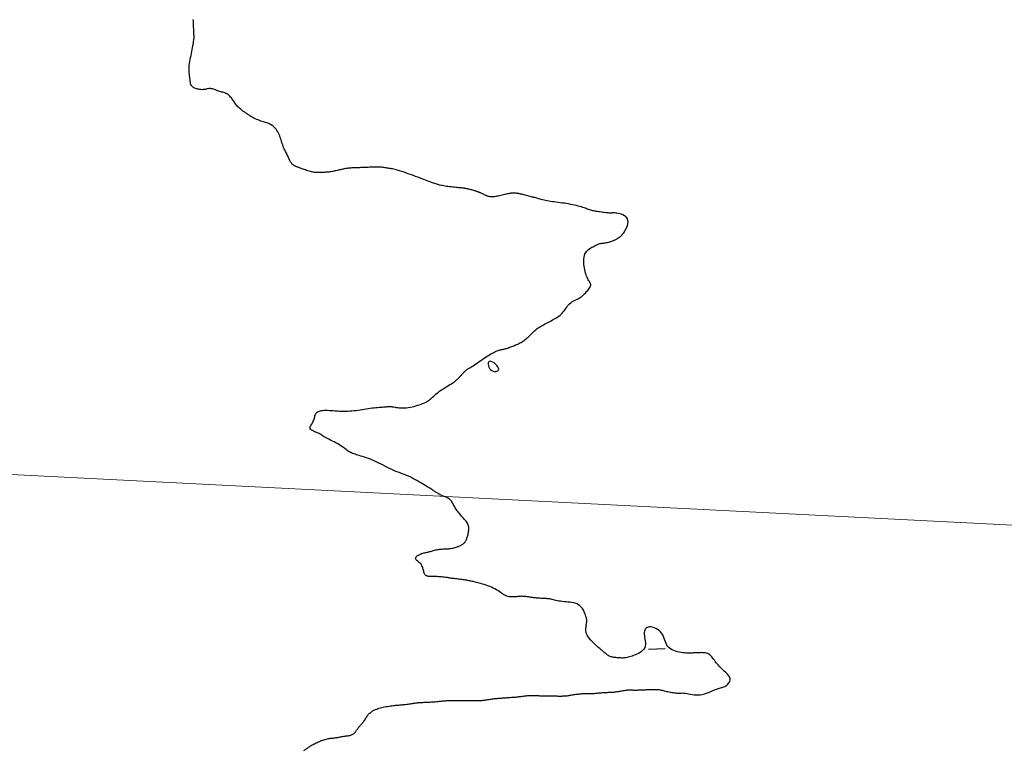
# Model space of a CAD drawing. Header units: millimetres. Extents: x 32690613 to 32693367, y 5343692 to 5344708.
# Tile 109 of 256: x 32692242 to 32692301, y 5343990 to 5344034. Entities that reach past the tile are written whole.
import ezdxf

# ---------------------------------------------------------------- set-up
doc = ezdxf.new("R2010")
doc.units = ezdxf.units.MM
doc.header["$LTSCALE"] = 20
doc.layers.get('0').update_dxf_attribs({"lineweight": 18})
doc.layers.get('Defpoints').update_dxf_attribs({"color": 11, "lineweight": 18})
doc.layers.add('02-DGM_HL_494.50', color=132, linetype='Continuous')

# ---------------------------------------------------------------- blocks, each defined once
blk = doc.blocks.new('A$C78070446')
blk.add_line((4469685.271, 5342528.362), (4469462.606, 5342548.339))

msp = doc.modelspace()

# ---------------------------------------------------------------- linework, layer by layer
at = {"layer": '02-DGM_HL_494.50', "elevation": 494.5, "flags": 128}
for points in [[(32692259.397, 5343990.184), (32692259.428, 5343990.204), (32692259.458, 5343990.223), (32692259.487, 5343990.243), (32692259.516, 5343990.264), (32692259.546, 5343990.285), (32692259.577, 5343990.308), (32692259.61, 5343990.332), (32692259.645, 5343990.356), (32692259.682, 5343990.382), (32692259.721, 5343990.409), (32692259.763, 5343990.436), (32692259.807, 5343990.465), (32692259.855, 5343990.495), (32692259.905, 5343990.525), (32692259.958, 5343990.556), (32692260.014, 5343990.588), (32692260.073, 5343990.619), (32692260.134, 5343990.65), (32692260.197, 5343990.68), (32692260.262, 5343990.71), (32692260.329, 5343990.738), (32692260.397, 5343990.765), (32692260.467, 5343990.791), (32692260.537, 5343990.814), (32692260.607, 5343990.836), (32692260.676, 5343990.855), (32692260.743, 5343990.873), (32692260.809, 5343990.888), (32692260.873, 5343990.901), (32692260.934, 5343990.912), (32692260.992, 5343990.921), (32692261.048, 5343990.928), (32692261.103, 5343990.934), (32692261.157, 5343990.94), (32692261.211, 5343990.946), (32692261.266, 5343990.953), (32692261.321, 5343990.961), (32692261.378, 5343990.97), (32692261.436, 5343990.98), (32692261.495, 5343990.991), (32692261.555, 5343991.003), (32692261.616, 5343991.015), (32692261.677, 5343991.026), (32692261.739, 5343991.037), (32692261.801, 5343991.046), (32692261.863, 5343991.054), (32692261.925, 5343991.061), (32692261.986, 5343991.068), (32692262.045, 5343991.075), (32692262.102, 5343991.084), (32692262.157, 5343991.094), (32692262.209, 5343991.107), (32692262.257, 5343991.122), (32692262.301, 5343991.142), (32692262.342, 5343991.164), (32692262.379, 5343991.189), (32692262.413, 5343991.217), (32692262.444, 5343991.246), (32692262.473, 5343991.277), (32692262.499, 5343991.309), (32692262.524, 5343991.341), (32692262.547, 5343991.373), (32692262.569, 5343991.406), (32692262.59, 5343991.438), (32692262.612, 5343991.47), (32692262.634, 5343991.503), (32692262.658, 5343991.536), (32692262.683, 5343991.569), (32692262.71, 5343991.602), (32692262.74, 5343991.637), (32692262.772, 5343991.671), (32692262.806, 5343991.708), (32692262.841, 5343991.745), (32692262.877, 5343991.784), (32692262.914, 5343991.826), (32692262.95, 5343991.87), (32692262.986, 5343991.917), (32692263.022, 5343991.966), (32692263.056, 5343992.018), (32692263.089, 5343992.07), (32692263.121, 5343992.123), (32692263.151, 5343992.173), (32692263.181, 5343992.221), (32692263.209, 5343992.265), (32692263.236, 5343992.304), (32692263.261, 5343992.337), (32692263.285, 5343992.365), (32692263.308, 5343992.389), (32692263.33, 5343992.409), (32692263.352, 5343992.426), (32692263.373, 5343992.443), (32692263.393, 5343992.458), (32692263.413, 5343992.474), (32692263.434, 5343992.491), (32692263.455, 5343992.509), (32692263.478, 5343992.529), (32692263.504, 5343992.549), (32692263.534, 5343992.57), (32692263.569, 5343992.592), (32692263.61, 5343992.614), (32692263.657, 5343992.636), (32692263.712, 5343992.659), (32692263.774, 5343992.682), (32692263.843, 5343992.705), (32692263.916, 5343992.728), (32692263.995, 5343992.75), (32692264.078, 5343992.771), (32692264.163, 5343992.791), (32692264.251, 5343992.809), (32692264.341, 5343992.827), (32692264.431, 5343992.842), (32692264.521, 5343992.856), (32692264.608, 5343992.869), (32692264.692, 5343992.88), (32692264.771, 5343992.89), (32692264.844, 5343992.899), (32692264.911, 5343992.906), (32692264.969, 5343992.912), (32692265.021, 5343992.916), (32692265.069, 5343992.92), (32692265.114, 5343992.924), (32692265.159, 5343992.928), (32692265.205, 5343992.932), (32692265.255, 5343992.936), (32692265.311, 5343992.941), (32692265.373, 5343992.947), (32692265.441, 5343992.955), (32692265.513, 5343992.963), (32692265.587, 5343992.971), (32692265.662, 5343992.98), (32692265.735, 5343992.989), (32692265.805, 5343992.999), (32692265.871, 5343993.008), (32692265.93, 5343993.016), (32692265.983, 5343993.025), (32692266.031, 5343993.032), (32692266.076, 5343993.04), (32692266.118, 5343993.046), (32692266.157, 5343993.052), (32692266.196, 5343993.058), (32692266.234, 5343993.063), (32692266.273, 5343993.067), (32692266.313, 5343993.07), (32692266.355, 5343993.074), (32692266.4, 5343993.076), (32692266.448, 5343993.079), (32692266.499, 5343993.081), (32692266.554, 5343993.083), (32692266.614, 5343993.086), (32692266.679, 5343993.088), (32692266.749, 5343993.091), (32692266.822, 5343993.094), (32692266.898, 5343993.098), (32692266.976, 5343993.102), (32692267.055, 5343993.106), (32692267.136, 5343993.112), (32692267.216, 5343993.118), (32692267.295, 5343993.124), (32692267.374, 5343993.132), (32692267.451, 5343993.139), (32692267.525, 5343993.147), (32692267.598, 5343993.154), (32692267.668, 5343993.162), (32692267.736, 5343993.169), (32692267.8, 5343993.175), (32692267.86, 5343993.18), (32692267.918, 5343993.184), (32692267.972, 5343993.188), (32692268.025, 5343993.19), (32692268.075, 5343993.192), (32692268.124, 5343993.194), (32692268.171, 5343993.195), (32692268.218, 5343993.195), (32692268.264, 5343993.195), (32692268.31, 5343993.194), (32692268.358, 5343993.194), (32692268.406, 5343993.193), (32692268.457, 5343993.193), (32692268.511, 5343993.192), (32692268.567, 5343993.192), (32692268.627, 5343993.193), (32692268.692, 5343993.194), (32692268.761, 5343993.195), (32692268.833, 5343993.197), (32692268.908, 5343993.199), (32692268.986, 5343993.2), (32692269.066, 5343993.202), (32692269.148, 5343993.203), (32692269.231, 5343993.203), (32692269.315, 5343993.203), (32692269.398, 5343993.202), (32692269.481, 5343993.201), (32692269.562, 5343993.2), (32692269.641, 5343993.198), (32692269.716, 5343993.197), (32692269.786, 5343993.196), (32692269.852, 5343993.195), (32692269.912, 5343993.194), (32692269.967, 5343993.195), (32692270.018, 5343993.196), (32692270.068, 5343993.198), (32692270.117, 5343993.201), (32692270.166, 5343993.205), (32692270.217, 5343993.211), (32692270.272, 5343993.218), (32692270.33, 5343993.227), (32692270.392, 5343993.237), (32692270.457, 5343993.248), (32692270.523, 5343993.259), (32692270.591, 5343993.27), (32692270.658, 5343993.281), (32692270.723, 5343993.291), (32692270.787, 5343993.3), (32692270.848, 5343993.307), (32692270.906, 5343993.314), (32692270.962, 5343993.319), (32692271.016, 5343993.323), (32692271.069, 5343993.327), (32692271.121, 5343993.33), (32692271.172, 5343993.334), (32692271.224, 5343993.337), (32692271.276, 5343993.341), (32692271.328, 5343993.346), (32692271.382, 5343993.35), (32692271.436, 5343993.355), (32692271.492, 5343993.36), (32692271.55, 5343993.365), (32692271.609, 5343993.369), (32692271.67, 5343993.374), (32692271.734, 5343993.378), (32692271.799, 5343993.382), (32692271.866, 5343993.386), (32692271.933, 5343993.39), (32692272.001, 5343993.394), (32692272.07, 5343993.399), (32692272.138, 5343993.405), (32692272.205, 5343993.411), (32692272.271, 5343993.419), (32692272.336, 5343993.427), (32692272.401, 5343993.436), (32692272.464, 5343993.445), (32692272.527, 5343993.454), (32692272.59, 5343993.463), (32692272.652, 5343993.471), (32692272.715, 5343993.479), (32692272.777, 5343993.485), (32692272.839, 5343993.49), (32692272.902, 5343993.495), (32692272.966, 5343993.498), (32692273.029, 5343993.5), (32692273.094, 5343993.5), (32692273.16, 5343993.5), (32692273.226, 5343993.499), (32692273.294, 5343993.496), (32692273.362, 5343993.493), (32692273.431, 5343993.49), (32692273.499, 5343993.486), (32692273.567, 5343993.482), (32692273.634, 5343993.478), (32692273.7, 5343993.475), (32692273.763, 5343993.472), (32692273.825, 5343993.471), (32692273.885, 5343993.47), (32692273.944, 5343993.47), (32692274.003, 5343993.47), (32692274.062, 5343993.471), (32692274.122, 5343993.471), (32692274.183, 5343993.472), (32692274.247, 5343993.472), (32692274.314, 5343993.471), (32692274.383, 5343993.47), (32692274.453, 5343993.469), (32692274.523, 5343993.468), (32692274.593, 5343993.467), (32692274.662, 5343993.465), (32692274.73, 5343993.464), (32692274.794, 5343993.464), (32692274.855, 5343993.464), (32692274.912, 5343993.464), (32692274.968, 5343993.466), (32692275.021, 5343993.468), (32692275.073, 5343993.471), (32692275.125, 5343993.474), (32692275.176, 5343993.479), (32692275.228, 5343993.485), (32692275.281, 5343993.492), (32692275.335, 5343993.5), (32692275.39, 5343993.509), (32692275.446, 5343993.518), (32692275.503, 5343993.528), (32692275.562, 5343993.537), (32692275.622, 5343993.547), (32692275.684, 5343993.557), (32692275.746, 5343993.567), (32692275.811, 5343993.576), (32692275.876, 5343993.584), (32692275.942, 5343993.592), (32692276.009, 5343993.598), (32692276.076, 5343993.604), (32692276.144, 5343993.609), (32692276.212, 5343993.612), (32692276.28, 5343993.614), (32692276.348, 5343993.615), (32692276.416, 5343993.615), (32692276.483, 5343993.615), (32692276.549, 5343993.615), (32692276.615, 5343993.615), (32692276.679, 5343993.616), (32692276.743, 5343993.618), (32692276.804, 5343993.621), (32692276.865, 5343993.625), (32692276.925, 5343993.63), (32692276.984, 5343993.636), (32692277.042, 5343993.642), (32692277.101, 5343993.648), (32692277.159, 5343993.654), (32692277.219, 5343993.659), (32692277.278, 5343993.664), (32692277.339, 5343993.668), (32692277.4, 5343993.672), (32692277.462, 5343993.675), (32692277.523, 5343993.678), (32692277.586, 5343993.681), (32692277.648, 5343993.683), (32692277.71, 5343993.686), (32692277.773, 5343993.688), (32692277.836, 5343993.691), (32692277.899, 5343993.694), (32692277.963, 5343993.698), (32692278.028, 5343993.703), (32692278.094, 5343993.71), (32692278.161, 5343993.717), (32692278.23, 5343993.727), (32692278.301, 5343993.739), (32692278.373, 5343993.751), (32692278.445, 5343993.765), (32692278.517, 5343993.779), (32692278.588, 5343993.792), (32692278.658, 5343993.805), (32692278.725, 5343993.815), (32692278.789, 5343993.823), (32692278.85, 5343993.829), (32692278.907, 5343993.832), (32692278.962, 5343993.833), (32692279.014, 5343993.833), (32692279.065, 5343993.831), (32692279.115, 5343993.829), (32692279.165, 5343993.827), (32692279.215, 5343993.825), (32692279.266, 5343993.824), (32692279.317, 5343993.824), (32692279.37, 5343993.824), (32692279.425, 5343993.826), (32692279.48, 5343993.827), (32692279.538, 5343993.829), (32692279.597, 5343993.831), (32692279.658, 5343993.834), (32692279.722, 5343993.836), (32692279.787, 5343993.839), (32692279.855, 5343993.841), (32692279.923, 5343993.844), (32692279.993, 5343993.847), (32692280.063, 5343993.849), (32692280.134, 5343993.852), (32692280.206, 5343993.855), (32692280.277, 5343993.858), (32692280.348, 5343993.86), (32692280.419, 5343993.862), (32692280.488, 5343993.862), (32692280.557, 5343993.862), (32692280.624, 5343993.859), (32692280.69, 5343993.855), (32692280.754, 5343993.848), (32692280.816, 5343993.838), (32692280.877, 5343993.826), (32692280.937, 5343993.812), (32692280.998, 5343993.797), (32692281.06, 5343993.78), (32692281.125, 5343993.763), (32692281.193, 5343993.746), (32692281.265, 5343993.728), (32692281.342, 5343993.711), (32692281.422, 5343993.695), (32692281.503, 5343993.681), (32692281.585, 5343993.668), (32692281.666, 5343993.656), (32692281.743, 5343993.647), (32692281.816, 5343993.641), (32692281.882, 5343993.638), (32692281.941, 5343993.637), (32692281.995, 5343993.639), (32692282.045, 5343993.642), (32692282.096, 5343993.645), (32692282.148, 5343993.646), (32692282.204, 5343993.645), (32692282.268, 5343993.64), (32692282.341, 5343993.631), (32692282.425, 5343993.615), (32692282.52, 5343993.597), (32692282.624, 5343993.576), (32692282.735, 5343993.557), (32692282.852, 5343993.542), (32692282.972, 5343993.532), (32692283.096, 5343993.531), (32692283.22, 5343993.54), (32692283.344, 5343993.561), (32692283.467, 5343993.593), (32692283.588, 5343993.632), (32692283.705, 5343993.677), (32692283.818, 5343993.724), (32692283.927, 5343993.771), (32692284.029, 5343993.815), (32692284.125, 5343993.853), (32692284.214, 5343993.884), (32692284.297, 5343993.909), (32692284.373, 5343993.93), (32692284.445, 5343993.949), (32692284.513, 5343993.968), (32692284.578, 5343993.988), (32692284.64, 5343994.012), (32692284.702, 5343994.042), (32692284.763, 5343994.08), (32692284.821, 5343994.124), (32692284.875, 5343994.174), (32692284.924, 5343994.228), (32692284.964, 5343994.286), (32692284.995, 5343994.347), (32692285.014, 5343994.409), (32692285.019, 5343994.472), (32692285.009, 5343994.534), (32692284.985, 5343994.596), (32692284.95, 5343994.657), (32692284.905, 5343994.718), (32692284.852, 5343994.778), (32692284.793, 5343994.838), (32692284.731, 5343994.898), (32692284.666, 5343994.958), (32692284.601, 5343995.019), (32692284.537, 5343995.079), (32692284.473, 5343995.14), (32692284.41, 5343995.202), (32692284.348, 5343995.266), (32692284.288, 5343995.331), (32692284.23, 5343995.398), (32692284.174, 5343995.467), (32692284.12, 5343995.539), (32692284.068, 5343995.612), (32692284.016, 5343995.685), (32692283.964, 5343995.755), (32692283.911, 5343995.821), (32692283.856, 5343995.881), (32692283.798, 5343995.934), (32692283.737, 5343995.979), (32692283.67, 5343996.013), (32692283.6, 5343996.037), (32692283.528, 5343996.054), (32692283.455, 5343996.065), (32692283.382, 5343996.07), (32692283.311, 5343996.071), (32692283.242, 5343996.07), (32692283.177, 5343996.068), (32692283.117, 5343996.065), (32692283.061, 5343996.063), (32692283.007, 5343996.061), (32692282.955, 5343996.059), (32692282.903, 5343996.057), (32692282.849, 5343996.055), (32692282.793, 5343996.053), (32692282.733, 5343996.05), (32692282.668, 5343996.048), (32692282.598, 5343996.046), (32692282.522, 5343996.045), (32692282.441, 5343996.046), (32692282.355, 5343996.049), (32692282.264, 5343996.056), (32692282.167, 5343996.066), (32692282.065, 5343996.08), (32692281.957, 5343996.099), (32692281.847, 5343996.124), (32692281.737, 5343996.156), (32692281.629, 5343996.195), (32692281.526, 5343996.242), (32692281.431, 5343996.298), (32692281.345, 5343996.363), (32692281.272, 5343996.438), (32692281.214, 5343996.524), (32692281.166, 5343996.619), (32692281.126, 5343996.719), (32692281.09, 5343996.824), (32692281.054, 5343996.929), (32692281.014, 5343997.034), (32692280.967, 5343997.135), (32692280.908, 5343997.23), (32692280.835, 5343997.317), (32692280.749, 5343997.395), (32692280.655, 5343997.462), (32692280.556, 5343997.519), (32692280.454, 5343997.563), (32692280.354, 5343997.596), (32692280.258, 5343997.614), (32692280.17, 5343997.618), (32692280.092, 5343997.608), (32692280.025, 5343997.583), (32692279.969, 5343997.544), (32692279.924, 5343997.494), (32692279.89, 5343997.432), (32692279.867, 5343997.36), (32692279.855, 5343997.279), (32692279.853, 5343997.189), (32692279.861, 5343997.092), (32692279.876, 5343996.989), (32692279.894, 5343996.884), (32692279.911, 5343996.776), (32692279.922, 5343996.67), (32692279.924, 5343996.565), (32692279.913, 5343996.466), (32692279.885, 5343996.373), (32692279.837, 5343996.288), (32692279.771, 5343996.211), (32692279.691, 5343996.142), (32692279.601, 5343996.08), (32692279.504, 5343996.025), (32692279.404, 5343995.976), (32692279.304, 5343995.934), (32692279.209, 5343995.896), (32692279.12, 5343995.864), (32692279.038, 5343995.836), (32692278.961, 5343995.813), (32692278.889, 5343995.793), (32692278.821, 5343995.778), (32692278.756, 5343995.766), (32692278.693, 5343995.758), (32692278.63, 5343995.752), (32692278.568, 5343995.749), (32692278.506, 5343995.748), (32692278.444, 5343995.75), (32692278.383, 5343995.753), (32692278.323, 5343995.757), (32692278.264, 5343995.762), (32692278.206, 5343995.767), (32692278.15, 5343995.773), (32692278.096, 5343995.779), (32692278.044, 5343995.785), (32692277.993, 5343995.792), (32692277.943, 5343995.801), (32692277.894, 5343995.813), (32692277.846, 5343995.827), (32692277.798, 5343995.845), (32692277.75, 5343995.868), (32692277.702, 5343995.895), (32692277.654, 5343995.926), (32692277.607, 5343995.961), (32692277.56, 5343995.997), (32692277.514, 5343996.035), (32692277.47, 5343996.073), (32692277.426, 5343996.11), (32692277.385, 5343996.146), (32692277.345, 5343996.179), (32692277.306, 5343996.211), (32692277.267, 5343996.244), (32692277.225, 5343996.278), (32692277.18, 5343996.315), (32692277.13, 5343996.357), (32692277.074, 5343996.405), (32692277.01, 5343996.461), (32692276.938, 5343996.525), (32692276.86, 5343996.597), (32692276.779, 5343996.675), (32692276.698, 5343996.758), (32692276.619, 5343996.846), (32692276.547, 5343996.935), (32692276.483, 5343997.026), (32692276.431, 5343997.116), (32692276.393, 5343997.206), (32692276.367, 5343997.293), (32692276.353, 5343997.377), (32692276.347, 5343997.459), (32692276.348, 5343997.538), (32692276.354, 5343997.612), (32692276.363, 5343997.682), (32692276.373, 5343997.748), (32692276.382, 5343997.809), (32692276.39, 5343997.866), (32692276.396, 5343997.922), (32692276.397, 5343997.978), (32692276.395, 5343998.037), (32692276.387, 5343998.1), (32692276.374, 5343998.17), (32692276.353, 5343998.248), (32692276.326, 5343998.335), (32692276.29, 5343998.428), (32692276.246, 5343998.526), (32692276.194, 5343998.624), (32692276.134, 5343998.718), (32692276.066, 5343998.807), (32692275.989, 5343998.886), (32692275.903, 5343998.953), (32692275.809, 5343999.004), (32692275.708, 5343999.042), (32692275.601, 5343999.069), (32692275.49, 5343999.088), (32692275.377, 5343999.1), (32692275.263, 5343999.109), (32692275.149, 5343999.118), (32692275.038, 5343999.127), (32692274.93, 5343999.141), (32692274.826, 5343999.157), (32692274.727, 5343999.176), (32692274.634, 5343999.195), (32692274.546, 5343999.216), (32692274.465, 5343999.236), (32692274.39, 5343999.254), (32692274.323, 5343999.27), (32692274.264, 5343999.283), (32692274.21, 5343999.293), (32692274.161, 5343999.301), (32692274.115, 5343999.307), (32692274.069, 5343999.312), (32692274.022, 5343999.315), (32692273.973, 5343999.318), (32692273.918, 5343999.321), (32692273.858, 5343999.324), (32692273.792, 5343999.328), (32692273.723, 5343999.332), (32692273.652, 5343999.336), (32692273.58, 5343999.34), (32692273.509, 5343999.345), (32692273.44, 5343999.35), (32692273.375, 5343999.355), (32692273.314, 5343999.361), (32692273.258, 5343999.367), (32692273.205, 5343999.373), (32692273.155, 5343999.38), (32692273.105, 5343999.387), (32692273.056, 5343999.394), (32692273.007, 5343999.402), (32692272.955, 5343999.41), (32692272.902, 5343999.419), (32692272.846, 5343999.427), (32692272.788, 5343999.435), (32692272.728, 5343999.443), (32692272.668, 5343999.449), (32692272.606, 5343999.454), (32692272.544, 5343999.457), (32692272.481, 5343999.458), (32692272.419, 5343999.456), (32692272.356, 5343999.452), (32692272.294, 5343999.446), (32692272.232, 5343999.44), (32692272.169, 5343999.434), (32692272.107, 5343999.428), (32692272.045, 5343999.422), (32692271.982, 5343999.419), (32692271.92, 5343999.418), (32692271.857, 5343999.419), (32692271.794, 5343999.424), (32692271.731, 5343999.433), (32692271.668, 5343999.446), (32692271.605, 5343999.465), (32692271.542, 5343999.488), (32692271.478, 5343999.518), (32692271.414, 5343999.555), (32692271.348, 5343999.597), (32692271.281, 5343999.643), (32692271.21, 5343999.693), (32692271.136, 5343999.745), (32692271.057, 5343999.798), (32692270.971, 5343999.851), (32692270.879, 5343999.903), (32692270.78, 5343999.953), (32692270.675, 5344000), (32692270.566, 5344000.045), (32692270.455, 5344000.087), (32692270.344, 5344000.126), (32692270.236, 5344000.162), (32692270.131, 5344000.195), (32692270.033, 5344000.224), (32692269.941, 5344000.25), (32692269.857, 5344000.273), (32692269.779, 5344000.293), (32692269.706, 5344000.311), (32692269.637, 5344000.327), (32692269.571, 5344000.341), (32692269.506, 5344000.355), (32692269.443, 5344000.368), (32692269.38, 5344000.381), (32692269.316, 5344000.394), (32692269.252, 5344000.407), (32692269.186, 5344000.42), (32692269.119, 5344000.432), (32692269.05, 5344000.444), (32692268.978, 5344000.456), (32692268.903, 5344000.466), (32692268.825, 5344000.476), (32692268.746, 5344000.486), (32692268.665, 5344000.495), (32692268.585, 5344000.504), (32692268.506, 5344000.512), (32692268.43, 5344000.52), (32692268.359, 5344000.529), (32692268.293, 5344000.537), (32692268.233, 5344000.546), (32692268.178, 5344000.554), (32692268.125, 5344000.563), (32692268.073, 5344000.572), (32692268.02, 5344000.581), (32692267.964, 5344000.589), (32692267.902, 5344000.598), (32692267.832, 5344000.606), (32692267.754, 5344000.614), (32692267.669, 5344000.621), (32692267.581, 5344000.628), (32692267.49, 5344000.635), (32692267.402, 5344000.64), (32692267.317, 5344000.645), (32692267.239, 5344000.649), (32692267.171, 5344000.652), (32692267.114, 5344000.653), (32692267.068, 5344000.654), (32692267.031, 5344000.654), (32692267.002, 5344000.654), (32692266.979, 5344000.653), (32692266.961, 5344000.652), (32692266.946, 5344000.652), (32692266.932, 5344000.652), (32692266.919, 5344000.652), (32692266.906, 5344000.654), (32692266.892, 5344000.655), (32692266.877, 5344000.658), (32692266.862, 5344000.662), (32692266.845, 5344000.666), (32692266.827, 5344000.672), (32692266.807, 5344000.678), (32692266.785, 5344000.686), (32692266.761, 5344000.696), (32692266.737, 5344000.708), (32692266.713, 5344000.725), (32692266.689, 5344000.747), (32692266.666, 5344000.775), (32692266.646, 5344000.81), (32692266.628, 5344000.853), (32692266.613, 5344000.905), (32692266.599, 5344000.963), (32692266.586, 5344001.027), (32692266.57, 5344001.095), (32692266.551, 5344001.164), (32692266.528, 5344001.233), (32692266.497, 5344001.3), (32692266.458, 5344001.364), (32692266.409, 5344001.422), (32692266.354, 5344001.475), (32692266.297, 5344001.524), (32692266.241, 5344001.571), (32692266.19, 5344001.614), (32692266.149, 5344001.656), (32692266.121, 5344001.698), (32692266.109, 5344001.739), (32692266.118, 5344001.781), (32692266.143, 5344001.823), (32692266.184, 5344001.864), (32692266.235, 5344001.904), (32692266.294, 5344001.941), (32692266.358, 5344001.976), (32692266.423, 5344002.006), (32692266.487, 5344002.032), (32692266.546, 5344002.053), (32692266.602, 5344002.069), (32692266.654, 5344002.082), (32692266.704, 5344002.092), (32692266.752, 5344002.102), (32692266.801, 5344002.111), (32692266.85, 5344002.12), (32692266.9, 5344002.131), (32692266.953, 5344002.145), (32692267.008, 5344002.161), (32692267.065, 5344002.178), (32692267.124, 5344002.196), (32692267.183, 5344002.214), (32692267.244, 5344002.231), (32692267.306, 5344002.247), (32692267.368, 5344002.261), (32692267.43, 5344002.272), (32692267.492, 5344002.282), (32692267.554, 5344002.289), (32692267.617, 5344002.295), (32692267.679, 5344002.299), (32692267.741, 5344002.303), (32692267.804, 5344002.306), (32692267.866, 5344002.308), (32692267.929, 5344002.311), (32692267.991, 5344002.313), (32692268.054, 5344002.317), (32692268.116, 5344002.321), (32692268.178, 5344002.327), (32692268.24, 5344002.335), (32692268.303, 5344002.344), (32692268.365, 5344002.355), (32692268.427, 5344002.37), (32692268.488, 5344002.386), (32692268.548, 5344002.404), (32692268.606, 5344002.423), (32692268.662, 5344002.444), (32692268.715, 5344002.465), (32692268.764, 5344002.486), (32692268.809, 5344002.506), (32692268.85, 5344002.526), (32692268.886, 5344002.546), (32692268.919, 5344002.565), (32692268.949, 5344002.585), (32692268.975, 5344002.604), (32692268.999, 5344002.624), (32692269.021, 5344002.644), (32692269.042, 5344002.665), (32692269.062, 5344002.688), (32692269.08, 5344002.711), (32692269.098, 5344002.737), (32692269.115, 5344002.765), (32692269.132, 5344002.796), (32692269.149, 5344002.83), (32692269.166, 5344002.868), (32692269.183, 5344002.91), (32692269.2, 5344002.957), (32692269.217, 5344003.008), (32692269.234, 5344003.062), (32692269.25, 5344003.119), (32692269.264, 5344003.179), (32692269.278, 5344003.24), (32692269.289, 5344003.302), (32692269.298, 5344003.365), (32692269.305, 5344003.428), (32692269.308, 5344003.49), (32692269.308, 5344003.553), (32692269.302, 5344003.615), (32692269.292, 5344003.677), (32692269.276, 5344003.739), (32692269.253, 5344003.801), (32692269.223, 5344003.862), (32692269.186, 5344003.923), (32692269.142, 5344003.984), (32692269.093, 5344004.045), (32692269.04, 5344004.105), (32692268.984, 5344004.166), (32692268.928, 5344004.226), (32692268.871, 5344004.286), (32692268.815, 5344004.347), (32692268.762, 5344004.407), (32692268.711, 5344004.468), (32692268.663, 5344004.528), (32692268.618, 5344004.589), (32692268.575, 5344004.65), (32692268.535, 5344004.711), (32692268.498, 5344004.772), (32692268.463, 5344004.833), (32692268.43, 5344004.895), (32692268.399, 5344004.955), (32692268.369, 5344005.014), (32692268.339, 5344005.072), (32692268.307, 5344005.126), (32692268.273, 5344005.178), (32692268.236, 5344005.225), (32692268.195, 5344005.268), (32692268.15, 5344005.305), (32692268.1, 5344005.338), (32692268.049, 5344005.366), (32692267.995, 5344005.391), (32692267.942, 5344005.413), (32692267.889, 5344005.433), (32692267.839, 5344005.452), (32692267.793, 5344005.469), (32692267.751, 5344005.486), (32692267.712, 5344005.502), (32692267.677, 5344005.519), (32692267.644, 5344005.536), (32692267.613, 5344005.553), (32692267.582, 5344005.571), (32692267.552, 5344005.589), (32692267.52, 5344005.608), (32692267.488, 5344005.628), (32692267.453, 5344005.65), (32692267.416, 5344005.672), (32692267.377, 5344005.696), (32692267.336, 5344005.721), (32692267.292, 5344005.748), (32692267.245, 5344005.776), (32692267.196, 5344005.807), (32692267.143, 5344005.839), (32692267.086, 5344005.874), (32692267.025, 5344005.911), (32692266.959, 5344005.952), (32692266.887, 5344005.996), (32692266.809, 5344006.044), (32692266.724, 5344006.095), (32692266.632, 5344006.152), (32692266.532, 5344006.213), (32692266.425, 5344006.277), (32692266.312, 5344006.345), (32692266.194, 5344006.413), (32692266.073, 5344006.481), (32692265.948, 5344006.547), (32692265.822, 5344006.611), (32692265.694, 5344006.671), (32692265.567, 5344006.726), (32692265.44, 5344006.778), (32692265.313, 5344006.826), (32692265.186, 5344006.874), (32692265.059, 5344006.921), (32692264.932, 5344006.97), (32692264.805, 5344007.021), (32692264.678, 5344007.076), (32692264.55, 5344007.136), (32692264.423, 5344007.2), (32692264.295, 5344007.266), (32692264.167, 5344007.334), (32692264.039, 5344007.402), (32692263.912, 5344007.468), (32692263.784, 5344007.532), (32692263.657, 5344007.592), (32692263.53, 5344007.647), (32692263.404, 5344007.698), (32692263.28, 5344007.743), (32692263.159, 5344007.785), (32692263.043, 5344007.823), (32692262.931, 5344007.857), (32692262.825, 5344007.889), (32692262.727, 5344007.917), (32692262.636, 5344007.944), (32692262.551, 5344007.969), (32692262.473, 5344007.994), (32692262.4, 5344008.019), (32692262.33, 5344008.046), (32692262.263, 5344008.075), (32692262.198, 5344008.108), (32692262.134, 5344008.144), (32692262.07, 5344008.186), (32692262.004, 5344008.232), (32692261.937, 5344008.282), (32692261.866, 5344008.335), (32692261.791, 5344008.391), (32692261.712, 5344008.448), (32692261.626, 5344008.507), (32692261.534, 5344008.566), (32692261.434, 5344008.624), (32692261.329, 5344008.682), (32692261.221, 5344008.739), (32692261.113, 5344008.794), (32692261.007, 5344008.848), (32692260.905, 5344008.899), (32692260.81, 5344008.947), (32692260.725, 5344008.993), (32692260.65, 5344009.035), (32692260.585, 5344009.074), (32692260.527, 5344009.11), (32692260.474, 5344009.145), (32692260.422, 5344009.177), (32692260.37, 5344009.208), (32692260.316, 5344009.237), (32692260.255, 5344009.266), (32692260.188, 5344009.295), (32692260.117, 5344009.324), (32692260.045, 5344009.354), (32692259.975, 5344009.386), (32692259.91, 5344009.419), (32692259.855, 5344009.456), (32692259.813, 5344009.496), (32692259.786, 5344009.54), (32692259.778, 5344009.588), (32692259.785, 5344009.641), (32692259.806, 5344009.697), (32692259.835, 5344009.756), (32692259.87, 5344009.816), (32692259.908, 5344009.879), (32692259.944, 5344009.942), (32692259.976, 5344010.006), (32692260.002, 5344010.069), (32692260.021, 5344010.132), (32692260.036, 5344010.193), (32692260.05, 5344010.252), (32692260.064, 5344010.309), (32692260.08, 5344010.362), (32692260.1, 5344010.411), (32692260.126, 5344010.457), (32692260.159, 5344010.497), (32692260.201, 5344010.533), (32692260.25, 5344010.563), (32692260.308, 5344010.589), (32692260.374, 5344010.61), (32692260.447, 5344010.626), (32692260.529, 5344010.637), (32692260.619, 5344010.643), (32692260.716, 5344010.644), (32692260.821, 5344010.641), (32692260.931, 5344010.636), (32692261.047, 5344010.628), (32692261.166, 5344010.619), (32692261.288, 5344010.61), (32692261.413, 5344010.602), (32692261.538, 5344010.595), (32692261.663, 5344010.591), (32692261.788, 5344010.589), (32692261.913, 5344010.59), (32692262.038, 5344010.594), (32692262.163, 5344010.6), (32692262.288, 5344010.609), (32692262.413, 5344010.62), (32692262.537, 5344010.634), (32692262.662, 5344010.651), (32692262.786, 5344010.669), (32692262.909, 5344010.689), (32692263.031, 5344010.709), (32692263.152, 5344010.729), (32692263.271, 5344010.749), (32692263.389, 5344010.767), (32692263.504, 5344010.783), (32692263.617, 5344010.797), (32692263.726, 5344010.808), (32692263.831, 5344010.817), (32692263.93, 5344010.825), (32692264.023, 5344010.831), (32692264.108, 5344010.837), (32692264.185, 5344010.841), (32692264.252, 5344010.846), (32692264.31, 5344010.85), (32692264.358, 5344010.855), (32692264.398, 5344010.859), (32692264.432, 5344010.863), (32692264.461, 5344010.867), (32692264.486, 5344010.87), (32692264.508, 5344010.872), (32692264.529, 5344010.873), (32692264.55, 5344010.874), (32692264.573, 5344010.873), (32692264.598, 5344010.871), (32692264.627, 5344010.867), (32692264.661, 5344010.863), (32692264.702, 5344010.857), (32692264.751, 5344010.849), (32692264.809, 5344010.84), (32692264.877, 5344010.829), (32692264.954, 5344010.818), (32692265.04, 5344010.807), (32692265.133, 5344010.797), (32692265.233, 5344010.79), (32692265.338, 5344010.787), (32692265.448, 5344010.788), (32692265.561, 5344010.794), (32692265.676, 5344010.807), (32692265.793, 5344010.826), (32692265.909, 5344010.849), (32692266.023, 5344010.876), (32692266.135, 5344010.907), (32692266.243, 5344010.94), (32692266.346, 5344010.974), (32692266.442, 5344011.009), (32692266.531, 5344011.044), (32692266.613, 5344011.079), (32692266.689, 5344011.115), (32692266.76, 5344011.152), (32692266.827, 5344011.191), (32692266.891, 5344011.232), (32692266.953, 5344011.276), (32692267.014, 5344011.323), (32692267.074, 5344011.375), (32692267.136, 5344011.429), (32692267.199, 5344011.487), (32692267.265, 5344011.547), (32692267.336, 5344011.609), (32692267.41, 5344011.673), (32692267.491, 5344011.738), (32692267.579, 5344011.804), (32692267.673, 5344011.87), (32692267.773, 5344011.936), (32692267.877, 5344012.001), (32692267.98, 5344012.065), (32692268.082, 5344012.126), (32692268.179, 5344012.185), (32692268.27, 5344012.241), (32692268.352, 5344012.293), (32692268.422, 5344012.341), (32692268.483, 5344012.385), (32692268.535, 5344012.426), (32692268.58, 5344012.464), (32692268.619, 5344012.499), (32692268.653, 5344012.534), (32692268.685, 5344012.567), (32692268.715, 5344012.599), (32692268.745, 5344012.632), (32692268.775, 5344012.664), (32692268.805, 5344012.696), (32692268.835, 5344012.729), (32692268.865, 5344012.761), (32692268.895, 5344012.794), (32692268.925, 5344012.826), (32692268.955, 5344012.859), (32692268.985, 5344012.891), (32692269.015, 5344012.923), (32692269.045, 5344012.955), (32692269.075, 5344012.985), (32692269.105, 5344013.014), (32692269.136, 5344013.042), (32692269.166, 5344013.067), (32692269.196, 5344013.091), (32692269.227, 5344013.112), (32692269.259, 5344013.131), (32692269.294, 5344013.152), (32692269.334, 5344013.174), (32692269.379, 5344013.2), (32692269.431, 5344013.231), (32692269.492, 5344013.268), (32692269.563, 5344013.313), (32692269.644, 5344013.368), (32692269.735, 5344013.43), (32692269.833, 5344013.498), (32692269.937, 5344013.569), (32692270.043, 5344013.643), (32692270.151, 5344013.717), (32692270.258, 5344013.79), (32692270.362, 5344013.859), (32692270.461, 5344013.923), (32692270.555, 5344013.981), (32692270.644, 5344014.034), (32692270.728, 5344014.082), (32692270.807, 5344014.124), (32692270.881, 5344014.161), (32692270.951, 5344014.192), (32692271.015, 5344014.218), (32692271.074, 5344014.239), (32692271.129, 5344014.255), (32692271.181, 5344014.268), (32692271.231, 5344014.279), (32692271.28, 5344014.288), (32692271.328, 5344014.297), (32692271.377, 5344014.306), (32692271.428, 5344014.317), (32692271.481, 5344014.331), (32692271.536, 5344014.347), (32692271.593, 5344014.365), (32692271.651, 5344014.385), (32692271.711, 5344014.406), (32692271.771, 5344014.429), (32692271.833, 5344014.452), (32692271.894, 5344014.475), (32692271.956, 5344014.498), (32692272.018, 5344014.522), (32692272.079, 5344014.546), (32692272.141, 5344014.571), (32692272.202, 5344014.598), (32692272.264, 5344014.626), (32692272.325, 5344014.656), (32692272.386, 5344014.689), (32692272.448, 5344014.723), (32692272.509, 5344014.761), (32692272.57, 5344014.801), (32692272.63, 5344014.844), (32692272.691, 5344014.889), (32692272.752, 5344014.937), (32692272.812, 5344014.988), (32692272.873, 5344015.041), (32692272.933, 5344015.097), (32692272.993, 5344015.154), (32692273.052, 5344015.212), (32692273.111, 5344015.269), (32692273.168, 5344015.325), (32692273.223, 5344015.379), (32692273.277, 5344015.43), (32692273.329, 5344015.476), (32692273.378, 5344015.517), (32692273.426, 5344015.554), (32692273.473, 5344015.588), (32692273.521, 5344015.619), (32692273.57, 5344015.649), (32692273.622, 5344015.679), (32692273.676, 5344015.71), (32692273.735, 5344015.742), (32692273.799, 5344015.777), (32692273.867, 5344015.814), (32692273.939, 5344015.854), (32692274.014, 5344015.895), (32692274.092, 5344015.938), (32692274.171, 5344015.982), (32692274.252, 5344016.026), (32692274.334, 5344016.071), (32692274.415, 5344016.116), (32692274.496, 5344016.162), (32692274.576, 5344016.209), (32692274.653, 5344016.257), (32692274.728, 5344016.309), (32692274.799, 5344016.363), (32692274.867, 5344016.421), (32692274.929, 5344016.484), (32692274.987, 5344016.551), (32692275.041, 5344016.622), (32692275.092, 5344016.694), (32692275.142, 5344016.768), (32692275.193, 5344016.841), (32692275.247, 5344016.912), (32692275.304, 5344016.98), (32692275.366, 5344017.043), (32692275.435, 5344017.1), (32692275.508, 5344017.151), (32692275.585, 5344017.198), (32692275.662, 5344017.24), (32692275.74, 5344017.28), (32692275.815, 5344017.316), (32692275.886, 5344017.351), (32692275.95, 5344017.385), (32692276.008, 5344017.419), (32692276.059, 5344017.453), (32692276.106, 5344017.487), (32692276.148, 5344017.523), (32692276.189, 5344017.561), (32692276.229, 5344017.601), (32692276.27, 5344017.645), (32692276.314, 5344017.691), (32692276.36, 5344017.742), (32692276.409, 5344017.795), (32692276.457, 5344017.851), (32692276.503, 5344017.907), (32692276.546, 5344017.963), (32692276.582, 5344018.019), (32692276.611, 5344018.071), (32692276.631, 5344018.121), (32692276.639, 5344018.166), (32692276.637, 5344018.209), (32692276.626, 5344018.25), (32692276.608, 5344018.292), (32692276.584, 5344018.335), (32692276.556, 5344018.382), (32692276.524, 5344018.433), (32692276.491, 5344018.491), (32692276.457, 5344018.556), (32692276.424, 5344018.628), (32692276.391, 5344018.707), (32692276.359, 5344018.793), (32692276.329, 5344018.885), (32692276.302, 5344018.982), (32692276.277, 5344019.084), (32692276.255, 5344019.19), (32692276.237, 5344019.301), (32692276.224, 5344019.413), (32692276.216, 5344019.527), (32692276.215, 5344019.639), (32692276.221, 5344019.748), (32692276.235, 5344019.852), (32692276.258, 5344019.95), (32692276.292, 5344020.04), (32692276.335, 5344020.12), (32692276.387, 5344020.191), (32692276.446, 5344020.253), (32692276.51, 5344020.309), (32692276.577, 5344020.358), (32692276.645, 5344020.401), (32692276.711, 5344020.44), (32692276.775, 5344020.475), (32692276.834, 5344020.508), (32692276.888, 5344020.537), (32692276.94, 5344020.564), (32692276.989, 5344020.588), (32692277.038, 5344020.609), (32692277.086, 5344020.628), (32692277.134, 5344020.644), (32692277.185, 5344020.658), (32692277.238, 5344020.669), (32692277.293, 5344020.679), (32692277.35, 5344020.687), (32692277.409, 5344020.695), (32692277.469, 5344020.702), (32692277.531, 5344020.711), (32692277.592, 5344020.72), (32692277.654, 5344020.732), (32692277.716, 5344020.746), (32692277.778, 5344020.762), (32692277.838, 5344020.781), (32692277.896, 5344020.8), (32692277.951, 5344020.82), (32692278.004, 5344020.841), (32692278.054, 5344020.862), (32692278.099, 5344020.883), (32692278.14, 5344020.903), (32692278.177, 5344020.923), (32692278.21, 5344020.942), (32692278.242, 5344020.961), (32692278.272, 5344020.981), (32692278.301, 5344021.001), (32692278.33, 5344021.022), (32692278.359, 5344021.043), (32692278.391, 5344021.066), (32692278.424, 5344021.091), (32692278.458, 5344021.121), (32692278.495, 5344021.156), (32692278.533, 5344021.197), (32692278.574, 5344021.247), (32692278.618, 5344021.307), (32692278.663, 5344021.378), (32692278.711, 5344021.46), (32692278.758, 5344021.553), (32692278.802, 5344021.652), (32692278.838, 5344021.754), (32692278.865, 5344021.857), (32692278.878, 5344021.958), (32692278.874, 5344022.054), (32692278.85, 5344022.141), (32692278.805, 5344022.218), (32692278.741, 5344022.283), (32692278.663, 5344022.339), (32692278.575, 5344022.386), (32692278.481, 5344022.423), (32692278.387, 5344022.453), (32692278.295, 5344022.476), (32692278.211, 5344022.491), (32692278.138, 5344022.501), (32692278.074, 5344022.506), (32692278.018, 5344022.507), (32692277.966, 5344022.506), (32692277.915, 5344022.503), (32692277.865, 5344022.5), (32692277.811, 5344022.498), (32692277.752, 5344022.498), (32692277.686, 5344022.502), (32692277.613, 5344022.508), (32692277.535, 5344022.516), (32692277.454, 5344022.527), (32692277.371, 5344022.538), (32692277.287, 5344022.551), (32692277.204, 5344022.564), (32692277.124, 5344022.577), (32692277.047, 5344022.589), (32692276.973, 5344022.601), (32692276.903, 5344022.613), (32692276.835, 5344022.626), (32692276.769, 5344022.639), (32692276.704, 5344022.654), (32692276.641, 5344022.67), (32692276.577, 5344022.689), (32692276.514, 5344022.709), (32692276.449, 5344022.732), (32692276.383, 5344022.756), (32692276.313, 5344022.782), (32692276.239, 5344022.808), (32692276.161, 5344022.836), (32692276.077, 5344022.863), (32692275.986, 5344022.891), (32692275.887, 5344022.918), (32692275.781, 5344022.945), (32692275.67, 5344022.971), (32692275.554, 5344022.996), (32692275.434, 5344023.021), (32692275.311, 5344023.043), (32692275.186, 5344023.065), (32692275.061, 5344023.084), (32692274.935, 5344023.102), (32692274.81, 5344023.118), (32692274.687, 5344023.133), (32692274.565, 5344023.148), (32692274.447, 5344023.163), (32692274.332, 5344023.178), (32692274.221, 5344023.194), (32692274.115, 5344023.212), (32692274.015, 5344023.232), (32692273.92, 5344023.253), (32692273.831, 5344023.275), (32692273.746, 5344023.297), (32692273.667, 5344023.319), (32692273.592, 5344023.341), (32692273.522, 5344023.361), (32692273.457, 5344023.38), (32692273.396, 5344023.396), (32692273.338, 5344023.411), (32692273.282, 5344023.424), (32692273.227, 5344023.437), (32692273.171, 5344023.45), (32692273.115, 5344023.463), (32692273.055, 5344023.477), (32692272.993, 5344023.492), (32692272.925, 5344023.51), (32692272.854, 5344023.529), (32692272.781, 5344023.548), (32692272.707, 5344023.568), (32692272.633, 5344023.588), (32692272.561, 5344023.607), (32692272.491, 5344023.624), (32692272.426, 5344023.64), (32692272.365, 5344023.653), (32692272.309, 5344023.664), (32692272.258, 5344023.673), (32692272.21, 5344023.68), (32692272.165, 5344023.685), (32692272.122, 5344023.689), (32692272.082, 5344023.692), (32692272.042, 5344023.694), (32692272.004, 5344023.695), (32692271.965, 5344023.695), (32692271.925, 5344023.694), (32692271.884, 5344023.691), (32692271.839, 5344023.687), (32692271.791, 5344023.681), (32692271.737, 5344023.672), (32692271.678, 5344023.661), (32692271.613, 5344023.647), (32692271.543, 5344023.632), (32692271.468, 5344023.614), (32692271.391, 5344023.596), (32692271.311, 5344023.577), (32692271.232, 5344023.558), (32692271.153, 5344023.54), (32692271.076, 5344023.522), (32692271.002, 5344023.507), (32692270.932, 5344023.494), (32692270.863, 5344023.483), (32692270.797, 5344023.476), (32692270.732, 5344023.472), (32692270.668, 5344023.473), (32692270.604, 5344023.478), (32692270.541, 5344023.488), (32692270.478, 5344023.503), (32692270.416, 5344023.523), (32692270.355, 5344023.546), (32692270.295, 5344023.572), (32692270.239, 5344023.598), (32692270.186, 5344023.624), (32692270.137, 5344023.649), (32692270.093, 5344023.671), (32692270.055, 5344023.69), (32692270.021, 5344023.706), (32692269.991, 5344023.72), (32692269.963, 5344023.732), (32692269.936, 5344023.742), (32692269.909, 5344023.753), (32692269.881, 5344023.763), (32692269.851, 5344023.773), (32692269.818, 5344023.785), (32692269.781, 5344023.798), (32692269.741, 5344023.812), (32692269.699, 5344023.826), (32692269.653, 5344023.841), (32692269.605, 5344023.856), (32692269.554, 5344023.871), (32692269.501, 5344023.885), (32692269.446, 5344023.9), (32692269.39, 5344023.914), (32692269.333, 5344023.927), (32692269.277, 5344023.94), (32692269.223, 5344023.951), (32692269.172, 5344023.962), (32692269.124, 5344023.971), (32692269.081, 5344023.979), (32692269.043, 5344023.986), (32692269.008, 5344023.991), (32692268.975, 5344023.996), (32692268.941, 5344024), (32692268.905, 5344024.004), (32692268.863, 5344024.008), (32692268.815, 5344024.012), (32692268.757, 5344024.017), (32692268.689, 5344024.023), (32692268.612, 5344024.03), (32692268.527, 5344024.038), (32692268.437, 5344024.046), (32692268.343, 5344024.056), (32692268.248, 5344024.066), (32692268.152, 5344024.077), (32692268.059, 5344024.089), (32692267.969, 5344024.102), (32692267.883, 5344024.116), (32692267.801, 5344024.13), (32692267.723, 5344024.146), (32692267.648, 5344024.161), (32692267.577, 5344024.178), (32692267.509, 5344024.195), (32692267.444, 5344024.212), (32692267.382, 5344024.23), (32692267.322, 5344024.249), (32692267.261, 5344024.269), (32692267.199, 5344024.29), (32692267.134, 5344024.314), (32692267.064, 5344024.34), (32692266.987, 5344024.369), (32692266.903, 5344024.402), (32692266.809, 5344024.437), (32692266.708, 5344024.476), (32692266.599, 5344024.518), (32692266.484, 5344024.562), (32692266.364, 5344024.607), (32692266.241, 5344024.653), (32692266.115, 5344024.7), (32692265.989, 5344024.747), (32692265.862, 5344024.794), (32692265.736, 5344024.839), (32692265.613, 5344024.884), (32692265.492, 5344024.926), (32692265.375, 5344024.966), (32692265.263, 5344025.003), (32692265.158, 5344025.036), (32692265.059, 5344025.066), (32692264.968, 5344025.091), (32692264.884, 5344025.113), (32692264.806, 5344025.131), (32692264.733, 5344025.147), (32692264.664, 5344025.16), (32692264.597, 5344025.172), (32692264.533, 5344025.183), (32692264.47, 5344025.193), (32692264.407, 5344025.203), (32692264.345, 5344025.213), (32692264.282, 5344025.222), (32692264.221, 5344025.231), (32692264.16, 5344025.239), (32692264.1, 5344025.247), (32692264.041, 5344025.253), (32692263.984, 5344025.257), (32692263.928, 5344025.261), (32692263.874, 5344025.263), (32692263.819, 5344025.264), (32692263.765, 5344025.263), (32692263.71, 5344025.263), (32692263.653, 5344025.261), (32692263.595, 5344025.259), (32692263.534, 5344025.257), (32692263.47, 5344025.254), (32692263.403, 5344025.251), (32692263.334, 5344025.249), (32692263.263, 5344025.246), (32692263.19, 5344025.243), (32692263.117, 5344025.24), (32692263.042, 5344025.237), (32692262.967, 5344025.234), (32692262.893, 5344025.231), (32692262.818, 5344025.229), (32692262.744, 5344025.226), (32692262.672, 5344025.223), (32692262.601, 5344025.22), (32692262.532, 5344025.217), (32692262.465, 5344025.215), (32692262.401, 5344025.212), (32692262.34, 5344025.21), (32692262.282, 5344025.207), (32692262.225, 5344025.205), (32692262.17, 5344025.201), (32692262.116, 5344025.197), (32692262.062, 5344025.192), (32692262.007, 5344025.186), (32692261.952, 5344025.178), (32692261.896, 5344025.169), (32692261.838, 5344025.158), (32692261.778, 5344025.146), (32692261.718, 5344025.133), (32692261.658, 5344025.12), (32692261.596, 5344025.105), (32692261.534, 5344025.091), (32692261.472, 5344025.076), (32692261.41, 5344025.061), (32692261.348, 5344025.046), (32692261.286, 5344025.032), (32692261.222, 5344025.018), (32692261.158, 5344025.005), (32692261.093, 5344024.993), (32692261.027, 5344024.982), (32692260.959, 5344024.972), (32692260.89, 5344024.964), (32692260.82, 5344024.957), (32692260.749, 5344024.952), (32692260.679, 5344024.947), (32692260.609, 5344024.943), (32692260.541, 5344024.94), (32692260.474, 5344024.937), (32692260.411, 5344024.934), (32692260.349, 5344024.932), (32692260.291, 5344024.93), (32692260.233, 5344024.93), (32692260.176, 5344024.931), (32692260.118, 5344024.934), (32692260.058, 5344024.939), (32692259.997, 5344024.948), (32692259.931, 5344024.96), (32692259.862, 5344024.976), (32692259.79, 5344024.995), (32692259.716, 5344025.017), (32692259.641, 5344025.04), (32692259.566, 5344025.065), (32692259.493, 5344025.09), (32692259.423, 5344025.114), (32692259.357, 5344025.138), (32692259.297, 5344025.159), (32692259.241, 5344025.179), (32692259.19, 5344025.198), (32692259.143, 5344025.214), (32692259.101, 5344025.23), (32692259.063, 5344025.244), (32692259.029, 5344025.257), (32692258.998, 5344025.27), (32692258.97, 5344025.281), (32692258.945, 5344025.292), (32692258.923, 5344025.303), (32692258.901, 5344025.313), (32692258.881, 5344025.323), (32692258.861, 5344025.334), (32692258.841, 5344025.345), (32692258.821, 5344025.356), (32692258.799, 5344025.368), (32692258.776, 5344025.382), (32692258.752, 5344025.397), (32692258.727, 5344025.415), (32692258.702, 5344025.437), (32692258.677, 5344025.462), (32692258.651, 5344025.492), (32692258.626, 5344025.528), (32692258.602, 5344025.569), (32692258.577, 5344025.615), (32692258.552, 5344025.665), (32692258.528, 5344025.719), (32692258.502, 5344025.776), (32692258.476, 5344025.835), (32692258.45, 5344025.896), (32692258.422, 5344025.957), (32692258.393, 5344026.019), (32692258.363, 5344026.079), (32692258.333, 5344026.139), (32692258.304, 5344026.197), (32692258.275, 5344026.252), (32692258.248, 5344026.305), (32692258.224, 5344026.354), (32692258.202, 5344026.399), (32692258.183, 5344026.44), (32692258.166, 5344026.478), (32692258.152, 5344026.515), (32692258.138, 5344026.553), (32692258.125, 5344026.593), (32692258.111, 5344026.637), (32692258.097, 5344026.687), (32692258.08, 5344026.745), (32692258.06, 5344026.811), (32692258.038, 5344026.885), (32692258.012, 5344026.964), (32692257.983, 5344027.047), (32692257.951, 5344027.133), (32692257.915, 5344027.219), (32692257.874, 5344027.304), (32692257.83, 5344027.385), (32692257.78, 5344027.462), (32692257.728, 5344027.534), (32692257.671, 5344027.601), (32692257.612, 5344027.662), (32692257.551, 5344027.717), (32692257.489, 5344027.767), (32692257.425, 5344027.81), (32692257.361, 5344027.846), (32692257.297, 5344027.876), (32692257.233, 5344027.901), (32692257.168, 5344027.923), (32692257.102, 5344027.942), (32692257.034, 5344027.96), (32692256.963, 5344027.98), (32692256.889, 5344028.001), (32692256.812, 5344028.027), (32692256.731, 5344028.058), (32692256.648, 5344028.093), (32692256.564, 5344028.131), (32692256.481, 5344028.17), (32692256.401, 5344028.21), (32692256.325, 5344028.25), (32692256.257, 5344028.287), (32692256.196, 5344028.322), (32692256.145, 5344028.352), (32692256.102, 5344028.379), (32692256.067, 5344028.401), (32692256.038, 5344028.421), (32692256.014, 5344028.439), (32692255.994, 5344028.454), (32692255.977, 5344028.468), (32692255.96, 5344028.48), (32692255.944, 5344028.492), (32692255.927, 5344028.503), (32692255.909, 5344028.515), (32692255.889, 5344028.528), (32692255.867, 5344028.543), (32692255.841, 5344028.56), (32692255.811, 5344028.579), (32692255.777, 5344028.603), (32692255.738, 5344028.631), (32692255.695, 5344028.662), (32692255.649, 5344028.697), (32692255.601, 5344028.735), (32692255.552, 5344028.776), (32692255.503, 5344028.819), (32692255.456, 5344028.865), (32692255.411, 5344028.913), (32692255.369, 5344028.962), (32692255.329, 5344029.012), (32692255.292, 5344029.063), (32692255.257, 5344029.115), (32692255.222, 5344029.167), (32692255.188, 5344029.22), (32692255.153, 5344029.272), (32692255.117, 5344029.324), (32692255.079, 5344029.375), (32692255.04, 5344029.424), (32692254.998, 5344029.472), (32692254.955, 5344029.518), (32692254.91, 5344029.561), (32692254.862, 5344029.6), (32692254.812, 5344029.636), (32692254.76, 5344029.667), (32692254.706, 5344029.694), (32692254.649, 5344029.717), (32692254.591, 5344029.738), (32692254.531, 5344029.756), (32692254.47, 5344029.773), (32692254.408, 5344029.79), (32692254.345, 5344029.808), (32692254.281, 5344029.828), (32692254.218, 5344029.851), (32692254.155, 5344029.875), (32692254.092, 5344029.899), (32692254.03, 5344029.922), (32692253.968, 5344029.943), (32692253.908, 5344029.961), (32692253.849, 5344029.974), (32692253.792, 5344029.982), (32692253.736, 5344029.982), (32692253.682, 5344029.978), (32692253.628, 5344029.969), (32692253.574, 5344029.957), (32692253.519, 5344029.945), (32692253.463, 5344029.933), (32692253.405, 5344029.923), (32692253.344, 5344029.917), (32692253.28, 5344029.915), (32692253.214, 5344029.918), (32692253.147, 5344029.925), (32692253.081, 5344029.936), (32692253.015, 5344029.95), (32692252.953, 5344029.967), (32692252.894, 5344029.987), (32692252.84, 5344030.009), (32692252.792, 5344030.033), (32692252.75, 5344030.058), (32692252.714, 5344030.085), (32692252.682, 5344030.112), (32692252.656, 5344030.139), (32692252.634, 5344030.167), (32692252.617, 5344030.194), (32692252.604, 5344030.22), (32692252.594, 5344030.245), (32692252.587, 5344030.271), (32692252.582, 5344030.298), (32692252.579, 5344030.328), (32692252.576, 5344030.363), (32692252.573, 5344030.404), (32692252.568, 5344030.453), (32692252.561, 5344030.51), (32692252.552, 5344030.577), (32692252.542, 5344030.654), (32692252.531, 5344030.739), (32692252.52, 5344030.831), (32692252.511, 5344030.931), (32692252.505, 5344031.035), (32692252.503, 5344031.145), (32692252.506, 5344031.258), (32692252.515, 5344031.375), (32692252.529, 5344031.493), (32692252.547, 5344031.613), (32692252.569, 5344031.733), (32692252.593, 5344031.854), (32692252.618, 5344031.974), (32692252.643, 5344032.093), (32692252.667, 5344032.21), (32692252.69, 5344032.324), (32692252.711, 5344032.434), (32692252.73, 5344032.54), (32692252.747, 5344032.64), (32692252.762, 5344032.734), (32692252.775, 5344032.82), (32692252.785, 5344032.897), (32692252.793, 5344032.965), (32692252.798, 5344033.023), (32692252.801, 5344033.072), (32692252.802, 5344033.112), (32692252.802, 5344033.146), (32692252.801, 5344033.174), (32692252.799, 5344033.198), (32692252.796, 5344033.22), (32692252.794, 5344033.239), (32692252.792, 5344033.259), (32692252.79, 5344033.279), (32692252.789, 5344033.302), (32692252.787, 5344033.329), (32692252.785, 5344033.361), (32692252.784, 5344033.4), (32692252.782, 5344033.448), (32692252.78, 5344033.505), (32692252.777, 5344033.573), (32692252.774, 5344033.65), (32692252.771, 5344033.736), (32692252.767, 5344033.829), (32692252.763, 5344033.927), (32692252.759, 5344034.03), (32692252.755, 5344034.136)], [(32692280.111, 5343996.282), (32692281.11, 5343996.321)]]:
    msp.add_lwpolyline(points, dxfattribs=at)
msp.add_lwpolyline([(32692270.614, 5344013.09), (32692270.685, 5344013.038), (32692270.766, 5344013.002), (32692270.85, 5344012.982), (32692270.931, 5344012.978), (32692271.004, 5344012.988), (32692271.063, 5344013.014), (32692271.101, 5344013.055), (32692271.114, 5344013.11), (32692271.096, 5344013.179), (32692271.053, 5344013.256), (32692270.99, 5344013.337), (32692270.914, 5344013.415), (32692270.83, 5344013.485), (32692270.745, 5344013.541), (32692270.664, 5344013.578), (32692270.595, 5344013.59), (32692270.54, 5344013.573), (32692270.503, 5344013.532), (32692270.482, 5344013.471), (32692270.477, 5344013.398), (32692270.488, 5344013.317), (32692270.515, 5344013.235), (32692270.557, 5344013.157)], close=True, dxfattribs=at)

# ---------------------------------------------------------------- block references
at = {"layer": 'Defpoints', "rotation": 2.237485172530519}
msp.add_blockref('A$C78070446', (28434719.524, -168960.664), dxfattribs=at)

doc.saveas('drawing.dxf')
